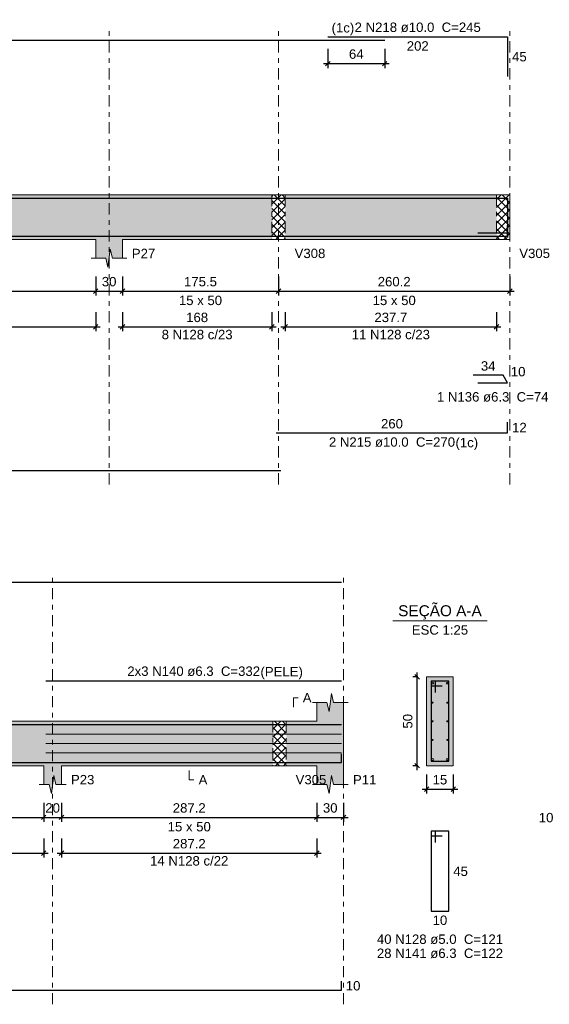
# Model space of a CAD drawing. Header units: millimetres. Extents: x 0 to 119, y 0 to 84.
# Tile 4 of 30: x 20 to 32, y 18 to 40. Entities that reach past the tile are written whole.
import ezdxf

# ---------------------------------------------------------------- set-up
doc = ezdxf.new("R2010")
doc.units = ezdxf.units.MM
doc.header["$MEASUREMENT"] = 0
doc.linetypes.add('DASHDOT', pattern=[2.54, 1.27, -0.635, 0, -0.635])
doc.linetypes.add('NULL', pattern=[0])
doc.layers.get('0').update_dxf_attribs({"lineweight": 18})
for name, color, linetype, lineweight in [('Descrição da armadura', 7, 'Continuous', 0), ('DT-Arm complementar', 5, 'Continuous', 5), ('DT-Barras na forma', 2, 'Continuous', 30), ('DT-Barras no corte', 5, 'Continuous', 5), ('DT-Barras rebatidas', 2, 'Continuous', 30), ('DT-Cotas', 9, 'Continuous', 5), ('DT-Forma', 5, 'Continuous', 5), ('DT-Hachura forma vigas', 254, 'Continuous', 5), ('DT-Hachura intersecção vigas', 9, 'Continuous', 5), ('DT-Hachura seção vigas', 254, 'Continuous', 5), ('DT-Pontilhado', 9, 'DASHDOT', 5), ('DT-Textos', 7, 'Continuous', 5), ('Textos armaduras', 7, 'Continuous', 0)]:
    doc.layers.add(name, color=color, linetype=linetype, lineweight=lineweight)
doc.styles.add('Arial', font='txt')
doc.dimstyles.new('UM_25.000000', dxfattribs={"dimtxt": 0.18, "dimasz": 0.1, "dimexe": 0.1, "dimexo": 0.2, "dimgap": 0, "dimtad": 1, "dimtih": 1, "dimtoh": 1, "dimdec": 1, "dimlfac": 25, "dimzin": 0, "dimdsep": 46, "dimtxsty": 'Standard', "dimcen": 0.09, "dimdle": 0.1, "dimadec": 1, "dimazin": 2, "dimtfac": 1, "dimtdec": 4, "dimtofl": 0, "dimtmove": 0, "dimatfit": 3, "dimfxl": 1, "dimtolj": 1, "dimarcsym": 0})
doc.dimstyles.new('UM_50.000000', dxfattribs={"dimtxt": 0.18, "dimasz": 0.1, "dimexe": 0.1, "dimexo": 0.2, "dimgap": 0, "dimtad": 1, "dimtih": 1, "dimtoh": 1, "dimdec": 1, "dimlfac": 50, "dimzin": 0, "dimdsep": 46, "dimtxsty": 'Standard', "dimcen": 0.09, "dimdle": 0.1, "dimadec": 1, "dimazin": 2, "dimtfac": 1, "dimtdec": 4, "dimtofl": 0, "dimtmove": 0, "dimatfit": 3, "dimfxl": 1, "dimtolj": 1, "dimarcsym": 0})

# ---------------------------------------------------------------- blocks, each defined once
blk = doc.blocks.new('_Oblique')
at = {"color": 0, "linetype": 'ByBlock', "lineweight": -2}
blk.add_line((-0.5, -0.5), (0.5, 0.5), dxfattribs=at)
blk = doc.blocks.new('*D190')
at = {"layer": 'Defpoints', "color": 0}
for p in [(14.504, 34.506), (21.719, 34.506), (21.719, 33.976)]:
    blk.add_point(p, dxfattribs=at)
at = {"layer": 'DT-Cotas', "color": 0, "lineweight": -2}
for p, q in [((14.504, 34.306), (14.504, 33.876)), ((21.719, 34.306), (21.719, 33.876)), ((14.404, 33.976), (21.819, 33.976))]:
    blk.add_line(p, q, dxfattribs=at)
at = {"layer": 'DT-Cotas', "color": 0, "lineweight": -2, "xscale": 0.1, "yscale": 0.1, "zscale": 0.1, "rotation": 180}
blk.add_blockref('_Oblique', (14.504, 33.976), dxfattribs=at)
at = {"layer": 'DT-Cotas', "color": 0, "lineweight": -2, "xscale": 0.1, "yscale": 0.1, "zscale": 0.1}
blk.add_blockref('_Oblique', (21.719, 33.976), dxfattribs=at)
at = {"layer": 'DT-Cotas', "color": 7, "insert": (18.111, 34.188), "char_height": 0.2118, "attachment_point": 5, "rotation": 0.0057, "style": 'Arial'}
blk.add_mtext('\\A1;360.8', dxfattribs=at)
blk = doc.blocks.new('*D191')
at = {"layer": 'Defpoints', "color": 0}
for p in [(21.719, 34.506), (22.319, 34.506), (22.319, 33.976)]:
    blk.add_point(p, dxfattribs=at)
at = {"layer": 'DT-Cotas', "color": 0, "lineweight": -2}
for p, q in [((21.719, 34.306), (21.719, 33.876)), ((22.319, 34.306), (22.319, 33.876)), ((21.619, 33.976), (22.419, 33.976))]:
    blk.add_line(p, q, dxfattribs=at)
at = {"layer": 'DT-Cotas', "color": 0, "lineweight": -2, "xscale": 0.1, "yscale": 0.1, "zscale": 0.1, "rotation": 180}
blk.add_blockref('_Oblique', (21.719, 33.976), dxfattribs=at)
at = {"layer": 'DT-Cotas', "color": 0, "lineweight": -2, "xscale": 0.1, "yscale": 0.1, "zscale": 0.1}
blk.add_blockref('_Oblique', (22.319, 33.976), dxfattribs=at)
at = {"layer": 'DT-Cotas', "color": 7, "insert": (22.019, 34.188), "char_height": 0.2118, "attachment_point": 5, "rotation": 0.0057, "style": 'Arial'}
blk.add_mtext('\\A1;30', dxfattribs=at)
blk = doc.blocks.new('*D192')
at = {"layer": 'Defpoints', "color": 0}
for p in [(22.319, 34.506), (25.829, 34.506), (25.829, 33.976)]:
    blk.add_point(p, dxfattribs=at)
at = {"layer": 'DT-Cotas', "color": 0, "lineweight": -2}
for p, q in [((22.319, 34.306), (22.319, 33.876)), ((25.829, 34.306), (25.829, 33.876)), ((22.219, 33.976), (25.929, 33.976))]:
    blk.add_line(p, q, dxfattribs=at)
at = {"layer": 'DT-Cotas', "color": 0, "lineweight": -2, "xscale": 0.1, "yscale": 0.1, "zscale": 0.1, "rotation": 180}
blk.add_blockref('_Oblique', (22.319, 33.976), dxfattribs=at)
at = {"layer": 'DT-Cotas', "color": 0, "lineweight": -2, "xscale": 0.1, "yscale": 0.1, "zscale": 0.1}
blk.add_blockref('_Oblique', (25.829, 33.976), dxfattribs=at)
at = {"layer": 'DT-Cotas', "color": 7, "insert": (24.074, 34.188), "char_height": 0.2118, "attachment_point": 5, "rotation": 0.0057, "style": 'Arial'}
blk.add_mtext('\\A1;175.5', dxfattribs=at)
blk = doc.blocks.new('*D193')
at = {"layer": 'Defpoints', "color": 0}
for p in [(25.829, 34.506), (31.033, 34.506), (31.033, 33.976)]:
    blk.add_point(p, dxfattribs=at)
at = {"layer": 'DT-Cotas', "color": 0, "lineweight": -2}
for p, q in [((25.829, 34.306), (25.829, 33.876)), ((31.033, 34.306), (31.033, 33.876)), ((25.729, 33.976), (31.133, 33.976))]:
    blk.add_line(p, q, dxfattribs=at)
at = {"layer": 'DT-Cotas', "color": 0, "lineweight": -2, "xscale": 0.1, "yscale": 0.1, "zscale": 0.1, "rotation": 180}
blk.add_blockref('_Oblique', (25.829, 33.976), dxfattribs=at)
at = {"layer": 'DT-Cotas', "color": 0, "lineweight": -2, "xscale": 0.1, "yscale": 0.1, "zscale": 0.1}
blk.add_blockref('_Oblique', (31.033, 33.976), dxfattribs=at)
at = {"layer": 'DT-Cotas', "color": 7, "insert": (28.431, 34.188), "char_height": 0.2118, "attachment_point": 5, "rotation": 0.0057, "style": 'Arial'}
blk.add_mtext('\\A1;260.2', dxfattribs=at)
blk = doc.blocks.new('*D196')
at = {"layer": 'Defpoints', "color": 0}
for p in [(26.938, 39.629), (28.218, 39.629), (28.218, 39.1)]:
    blk.add_point(p, dxfattribs=at)
at = {"layer": 'DT-Cotas', "color": 0, "lineweight": -2}
for p, q in [((26.938, 39.429), (26.938, 39)), ((28.218, 39.429), (28.218, 39)), ((26.838, 39.1), (28.318, 39.1))]:
    blk.add_line(p, q, dxfattribs=at)
at = {"layer": 'DT-Cotas', "color": 0, "lineweight": -2, "xscale": 0.1, "yscale": 0.1, "zscale": 0.1, "rotation": 180}
blk.add_blockref('_Oblique', (26.938, 39.1), dxfattribs=at)
at = {"layer": 'DT-Cotas', "color": 0, "lineweight": -2, "xscale": 0.1, "yscale": 0.1, "zscale": 0.1}
blk.add_blockref('_Oblique', (28.218, 39.1), dxfattribs=at)
at = {"layer": 'DT-Cotas', "color": 7, "insert": (27.578, 39.312), "char_height": 0.2118, "attachment_point": 5, "rotation": 0.0057, "style": 'Arial'}
blk.add_mtext('\\A1;64', dxfattribs=at)
blk = doc.blocks.new('*D200')
at = {"layer": 'Defpoints', "color": 0}
for p in [(14.504, 33.701), (21.719, 33.701), (21.719, 33.171)]:
    blk.add_point(p, dxfattribs=at)
at = {"layer": 'DT-Cotas', "color": 0, "lineweight": -2}
for p, q in [((14.504, 33.501), (14.504, 33.071)), ((21.719, 33.501), (21.719, 33.071)), ((14.404, 33.171), (21.819, 33.171))]:
    blk.add_line(p, q, dxfattribs=at)
at = {"layer": 'DT-Cotas', "color": 0, "lineweight": -2, "xscale": 0.1, "yscale": 0.1, "zscale": 0.1, "rotation": 180}
blk.add_blockref('_Oblique', (14.504, 33.171), dxfattribs=at)
at = {"layer": 'DT-Cotas', "color": 0, "lineweight": -2, "xscale": 0.1, "yscale": 0.1, "zscale": 0.1}
blk.add_blockref('_Oblique', (21.719, 33.171), dxfattribs=at)
at = {"layer": 'DT-Cotas', "color": 7, "insert": (18.111, 33.383), "char_height": 0.2118, "attachment_point": 5, "rotation": 0.0057, "style": 'Arial'}
blk.add_mtext('\\A1;360.8', dxfattribs=at)
blk = doc.blocks.new('*D201')
at = {"layer": 'Defpoints', "color": 0}
for p in [(22.319, 33.701), (25.679, 33.701), (25.679, 33.171)]:
    blk.add_point(p, dxfattribs=at)
at = {"layer": 'DT-Cotas', "color": 0, "lineweight": -2}
for p, q in [((22.319, 33.501), (22.319, 33.071)), ((25.679, 33.501), (25.679, 33.071)), ((22.219, 33.171), (25.779, 33.171))]:
    blk.add_line(p, q, dxfattribs=at)
at = {"layer": 'DT-Cotas', "color": 0, "lineweight": -2, "xscale": 0.1, "yscale": 0.1, "zscale": 0.1, "rotation": 180}
blk.add_blockref('_Oblique', (22.319, 33.171), dxfattribs=at)
at = {"layer": 'DT-Cotas', "color": 0, "lineweight": -2, "xscale": 0.1, "yscale": 0.1, "zscale": 0.1}
blk.add_blockref('_Oblique', (25.679, 33.171), dxfattribs=at)
at = {"layer": 'DT-Cotas', "color": 7, "insert": (23.999, 33.383), "char_height": 0.2118, "attachment_point": 5, "rotation": 0.0057, "style": 'Arial'}
blk.add_mtext('\\A1;168', dxfattribs=at)
blk = doc.blocks.new('*D202')
at = {"layer": 'Defpoints', "color": 0}
for p in [(25.979, 33.701), (30.733, 33.701), (30.733, 33.171)]:
    blk.add_point(p, dxfattribs=at)
at = {"layer": 'DT-Cotas', "color": 0, "lineweight": -2}
for p, q in [((25.979, 33.501), (25.979, 33.071)), ((30.733, 33.501), (30.733, 33.071)), ((25.879, 33.171), (30.833, 33.171))]:
    blk.add_line(p, q, dxfattribs=at)
at = {"layer": 'DT-Cotas', "color": 0, "lineweight": -2, "xscale": 0.1, "yscale": 0.1, "zscale": 0.1, "rotation": 180}
blk.add_blockref('_Oblique', (25.979, 33.171), dxfattribs=at)
at = {"layer": 'DT-Cotas', "color": 0, "lineweight": -2, "xscale": 0.1, "yscale": 0.1, "zscale": 0.1}
blk.add_blockref('_Oblique', (30.733, 33.171), dxfattribs=at)
at = {"layer": 'DT-Cotas', "color": 7, "insert": (28.356, 33.383), "char_height": 0.2118, "attachment_point": 5, "rotation": 0.0057, "style": 'Arial'}
blk.add_mtext('\\A1;237.7', dxfattribs=at)
blk = doc.blocks.new('*D233')
at = {"layer": 'Defpoints', "color": 0}
for p in [(17.289, 22.654), (20.549, 22.654), (20.549, 22.125)]:
    blk.add_point(p, dxfattribs=at)
at = {"layer": 'DT-Cotas', "color": 0, "lineweight": -2}
for p, q in [((17.289, 22.454), (17.289, 22.025)), ((20.549, 22.454), (20.549, 22.025)), ((17.189, 22.125), (20.649, 22.125))]:
    blk.add_line(p, q, dxfattribs=at)
at = {"layer": 'DT-Cotas', "color": 0, "lineweight": -2, "xscale": 0.1, "yscale": 0.1, "zscale": 0.1, "rotation": 180}
blk.add_blockref('_Oblique', (17.289, 22.125), dxfattribs=at)
at = {"layer": 'DT-Cotas', "color": 0, "lineweight": -2, "xscale": 0.1, "yscale": 0.1, "zscale": 0.1}
blk.add_blockref('_Oblique', (20.549, 22.125), dxfattribs=at)
at = {"layer": 'DT-Cotas', "color": 7, "insert": (18.919, 22.337), "char_height": 0.2118, "attachment_point": 5, "rotation": 0.0057, "style": 'Arial'}
blk.add_mtext('\\A1;163', dxfattribs=at)
blk = doc.blocks.new('*D234')
at = {"layer": 'Defpoints', "color": 0}
for p in [(20.549, 22.654), (20.949, 22.654), (20.949, 22.125)]:
    blk.add_point(p, dxfattribs=at)
at = {"layer": 'DT-Cotas', "color": 0, "lineweight": -2}
for p, q in [((20.549, 22.454), (20.549, 22.025)), ((20.949, 22.454), (20.949, 22.025)), ((20.449, 22.125), (21.049, 22.125))]:
    blk.add_line(p, q, dxfattribs=at)
at = {"layer": 'DT-Cotas', "color": 0, "lineweight": -2, "xscale": 0.1, "yscale": 0.1, "zscale": 0.1, "rotation": 180}
blk.add_blockref('_Oblique', (20.549, 22.125), dxfattribs=at)
at = {"layer": 'DT-Cotas', "color": 0, "lineweight": -2, "xscale": 0.1, "yscale": 0.1, "zscale": 0.1}
blk.add_blockref('_Oblique', (20.949, 22.125), dxfattribs=at)
at = {"layer": 'DT-Cotas', "color": 7, "insert": (20.749, 22.337), "char_height": 0.2118, "attachment_point": 5, "rotation": 0.0057, "style": 'Arial'}
blk.add_mtext('\\A1;20', dxfattribs=at)
blk = doc.blocks.new('*D235')
at = {"layer": 'Defpoints', "color": 0}
for p in [(20.949, 22.654), (26.692, 22.654), (26.692, 22.125)]:
    blk.add_point(p, dxfattribs=at)
at = {"layer": 'DT-Cotas', "color": 0, "lineweight": -2}
for p, q in [((20.949, 22.454), (20.949, 22.025)), ((26.692, 22.454), (26.692, 22.025)), ((20.849, 22.125), (26.792, 22.125))]:
    blk.add_line(p, q, dxfattribs=at)
at = {"layer": 'DT-Cotas', "color": 0, "lineweight": -2, "xscale": 0.1, "yscale": 0.1, "zscale": 0.1, "rotation": 180}
blk.add_blockref('_Oblique', (20.949, 22.125), dxfattribs=at)
at = {"layer": 'DT-Cotas', "color": 0, "lineweight": -2, "xscale": 0.1, "yscale": 0.1, "zscale": 0.1}
blk.add_blockref('_Oblique', (26.692, 22.125), dxfattribs=at)
at = {"layer": 'DT-Cotas', "color": 7, "insert": (23.821, 22.337), "char_height": 0.2118, "attachment_point": 5, "style": 'Arial'}
blk.add_mtext('\\A1;287.2', dxfattribs=at)
blk = doc.blocks.new('*D236')
at = {"layer": 'Defpoints', "color": 0}
for p in [(26.692, 22.654), (27.292, 22.654), (27.292, 22.125)]:
    blk.add_point(p, dxfattribs=at)
at = {"layer": 'DT-Cotas', "color": 0, "lineweight": -2}
for p, q in [((26.692, 22.454), (26.692, 22.025)), ((27.292, 22.454), (27.292, 22.025)), ((26.592, 22.125), (27.392, 22.125))]:
    blk.add_line(p, q, dxfattribs=at)
at = {"layer": 'DT-Cotas', "color": 0, "lineweight": -2, "xscale": 0.1, "yscale": 0.1, "zscale": 0.1, "rotation": 180}
blk.add_blockref('_Oblique', (26.692, 22.125), dxfattribs=at)
at = {"layer": 'DT-Cotas', "color": 0, "lineweight": -2, "xscale": 0.1, "yscale": 0.1, "zscale": 0.1}
blk.add_blockref('_Oblique', (27.292, 22.125), dxfattribs=at)
at = {"layer": 'DT-Cotas', "color": 7, "insert": (26.992, 22.337), "char_height": 0.2118, "attachment_point": 5, "rotation": 0.0057, "style": 'Arial'}
blk.add_mtext('\\A1;30', dxfattribs=at)
blk = doc.blocks.new('*D239')
at = {"layer": 'Defpoints', "color": 0}
for p in [(28.948, 25.29), (29.16, 25.29), (29.16, 23.29)]:
    blk.add_point(p, dxfattribs=at)
at = {"layer": 'DT-Cotas', "color": 0, "lineweight": -2}
for p, q in [((28.96, 25.29), (28.848, 25.29)), ((28.948, 23.19), (28.948, 25.39)), ((28.96, 23.29), (28.848, 23.29))]:
    blk.add_line(p, q, dxfattribs=at)
at = {"layer": 'DT-Cotas', "color": 0, "lineweight": -2, "xscale": 0.1, "yscale": 0.1, "zscale": 0.1}
for p, rotation in [((28.948, 25.29), 90), ((28.948, 23.29), 270)]:
    blk.add_blockref('_Oblique', p, dxfattribs=dict(at, rotation=rotation))
at = {"layer": 'DT-Cotas', "color": 7, "insert": (28.736, 24.29), "char_height": 0.2118, "attachment_point": 5, "rotation": 90, "style": 'Arial'}
blk.add_mtext('\\A1;50', dxfattribs=at)
blk = doc.blocks.new('*D240')
at = {"layer": 'Defpoints', "color": 0}
for p in [(29.16, 23.29), (29.76, 23.29), (29.76, 22.76)]:
    blk.add_point(p, dxfattribs=at)
at = {"layer": 'DT-Cotas', "color": 0, "lineweight": -2}
for p, q in [((29.16, 23.09), (29.16, 22.66)), ((29.76, 23.09), (29.76, 22.66)), ((29.06, 22.76), (29.86, 22.76))]:
    blk.add_line(p, q, dxfattribs=at)
at = {"layer": 'DT-Cotas', "color": 0, "lineweight": -2, "xscale": 0.1, "yscale": 0.1, "zscale": 0.1, "rotation": 180}
blk.add_blockref('_Oblique', (29.16, 22.76), dxfattribs=at)
at = {"layer": 'DT-Cotas', "color": 0, "lineweight": -2, "xscale": 0.1, "yscale": 0.1, "zscale": 0.1}
blk.add_blockref('_Oblique', (29.76, 22.76), dxfattribs=at)
at = {"layer": 'DT-Cotas', "color": 7, "insert": (29.46, 22.972), "char_height": 0.2118, "attachment_point": 5, "rotation": 0.0057, "style": 'Arial'}
blk.add_mtext('\\A1;15', dxfattribs=at)
blk = doc.blocks.new('*D242')
at = {"layer": 'Defpoints', "color": 0}
for p in [(17.289, 21.849), (20.549, 21.849), (20.549, 21.32)]:
    blk.add_point(p, dxfattribs=at)
at = {"layer": 'DT-Cotas', "color": 0, "lineweight": -2}
for p, q in [((17.289, 21.649), (17.289, 21.22)), ((20.549, 21.649), (20.549, 21.22)), ((17.189, 21.32), (20.649, 21.32))]:
    blk.add_line(p, q, dxfattribs=at)
at = {"layer": 'DT-Cotas', "color": 0, "lineweight": -2, "xscale": 0.1, "yscale": 0.1, "zscale": 0.1, "rotation": 180}
blk.add_blockref('_Oblique', (17.289, 21.32), dxfattribs=at)
at = {"layer": 'DT-Cotas', "color": 0, "lineweight": -2, "xscale": 0.1, "yscale": 0.1, "zscale": 0.1}
blk.add_blockref('_Oblique', (20.549, 21.32), dxfattribs=at)
at = {"layer": 'DT-Cotas', "color": 7, "insert": (18.919, 21.532), "char_height": 0.2118, "attachment_point": 5, "rotation": 0.0057, "style": 'Arial'}
blk.add_mtext('\\A1;163', dxfattribs=at)
blk = doc.blocks.new('*D243')
at = {"layer": 'Defpoints', "color": 0}
for p in [(20.949, 21.849), (26.692, 21.849), (26.692, 21.32)]:
    blk.add_point(p, dxfattribs=at)
at = {"layer": 'DT-Cotas', "color": 0, "lineweight": -2}
for p, q in [((20.949, 21.649), (20.949, 21.22)), ((26.692, 21.649), (26.692, 21.22)), ((20.849, 21.32), (26.792, 21.32))]:
    blk.add_line(p, q, dxfattribs=at)
at = {"layer": 'DT-Cotas', "color": 0, "lineweight": -2, "xscale": 0.1, "yscale": 0.1, "zscale": 0.1, "rotation": 180}
blk.add_blockref('_Oblique', (20.949, 21.32), dxfattribs=at)
at = {"layer": 'DT-Cotas', "color": 0, "lineweight": -2, "xscale": 0.1, "yscale": 0.1, "zscale": 0.1}
blk.add_blockref('_Oblique', (26.692, 21.32), dxfattribs=at)
at = {"layer": 'DT-Cotas', "color": 7, "insert": (23.821, 21.532), "char_height": 0.2118, "attachment_point": 5, "style": 'Arial'}
blk.add_mtext('\\A1;287.2', dxfattribs=at)

msp = doc.modelspace()

# ---------------------------------------------------------------- hatches: boundary and pattern name
at = {"layer": 'DT-Hachura forma vigas', "linetype": 'Continuous'}
for points in [[(22.319, 35.1412), (25.6792, 35.1412), (25.6792, 36.1412), (22.319, 36.1412), (21.719, 36.1412), (18.612, 36.1412), (18.612, 35.1412), (21.719, 35.1412), (21.719, 34.7176), (21.944, 34.7176), (21.994, 34.5176), (22.044, 34.9176), (22.094, 34.7176), (22.319, 34.7176), (22.319, 35.1412)], [(25.9792, 35.1412), (30.7328, 35.1412), (30.7328, 36.1412), (25.9792, 36.1412), (25.9792, 35.1412)], [(27.2924, 22.866), (27.2924, 23.2896), (27.2924, 24.2896), (27.2924, 24.7132), (27.0674, 24.7132), (27.0174, 24.9132), (26.9674, 24.5132), (26.9174, 24.7132), (26.6924, 24.7132), (26.6924, 24.2896), (26.003, 24.2896), (26.003, 23.2896), (26.6924, 23.2896), (26.6924, 22.866), (26.9174, 22.866), (26.9674, 22.666), (27.0174, 23.066), (27.0674, 22.866), (27.2924, 22.866)], [(14.2722, 23.6896), (14.0322, 23.6896), (14.0322, 24.2896), (13.6322, 24.2896), (13.2322, 24.2896), (9.3738, 24.2896), (8.9738, 24.2896), (5.1152, 24.2896), (4.7152, 24.2896), (4.7152, 23.2896), (4.7152, 22.866), (4.8402, 22.866), (4.8902, 22.666), (4.9402, 23.066), (4.9902, 22.866), (5.1152, 22.866), (5.1152, 23.2896), (8.9738, 23.2896), (8.9738, 22.866), (9.0988, 22.866), (9.1488, 22.666), (9.1988, 23.066), (9.2488, 22.866), (9.3738, 22.866), (9.3738, 23.2896), (13.2322, 23.2896), (13.2322, 22.866), (13.3572, 22.866), (13.4072, 22.666), (13.4572, 23.066), (13.5072, 22.866), (13.6322, 22.866), (13.6322, 23.2896), (14.0322, 23.2896), (14.2722, 23.2896), (16.8892, 23.2896), (16.8892, 22.866), (17.0142, 22.866), (17.0642, 22.666), (17.1142, 23.066), (17.1642, 22.866), (17.2892, 22.866), (17.2892, 23.2896), (20.5494, 23.2896), (20.5494, 22.866), (20.6744, 22.866), (20.7244, 22.666), (20.7744, 23.066), (20.8244, 22.866), (20.9494, 22.866), (20.9494, 23.2896), (25.703, 23.2896), (25.703, 24.2896), (20.9494, 24.2896), (20.5494, 24.2896), (17.2892, 24.2896), (16.8892, 24.2896), (14.2722, 24.2896), (14.2722, 23.6896)]]:
    msp.add_hatch(color=254, dxfattribs=at).paths.add_polyline_path(points)
at = {"layer": 'DT-Hachura intersecção vigas', "linetype": 'Continuous'}
h = msp.add_hatch(dxfattribs=at)
h.set_pattern_fill('ANSI37', color=9, style=0)
h.paths.add_polyline_path([(25.6792, 35.1412), (25.9792, 35.1412), (25.9792, 36.1412), (25.6792, 36.1412), (25.6792, 35.1412)])
h = msp.add_hatch(dxfattribs=at)
h.set_pattern_fill('ANSI37', color=9, style=0)
h.paths.add_polyline_path([(30.7328, 35.1412), (31.0328, 35.1412), (31.0328, 36.1412), (30.7328, 36.1412), (30.7328, 35.1412)])
h = msp.add_hatch(dxfattribs=at)
h.set_pattern_fill('ANSI37', color=9, style=0)
h.paths.add_polyline_path([(25.703, 23.2896), (26.003, 23.2896), (26.003, 24.2896), (25.703, 24.2896), (25.703, 23.2896)])
at = {"layer": 'DT-Hachura seção vigas', "linetype": 'Continuous'}
msp.add_hatch(color=254, dxfattribs=at).paths.add_polyline_path([(29.16, 23.2896), (29.16, 23.2896), (29.76, 23.2896), (29.76, 25.2896), (29.16, 25.2896), (29.16, 23.2896)])

# ---------------------------------------------------------------- linework, layer by layer
at = {"layer": 'DT-Arm complementar'}
for p, q in [((20.5994, 24.0026), (27.2424, 24.0026)), ((20.5994, 23.7916), (27.2424, 23.7916)), ((20.5994, 23.5806), (27.2424, 23.5806))]:
    msp.add_line(p, q, dxfattribs=at)
at = {"layer": 'DT-Barras na forma'}
for p, q in [((30.9828, 35.2838), (30.3125, 35.2838)), ((29.36, 25.1896), (29.26, 25.1896)), ((29.26, 25.1896), (29.26, 23.3896)), ((29.66, 25.1896), (29.26, 25.1896)), ((29.26, 25.1896), (29.26, 25.0896)), ((29.26, 25.0896), (29.51, 25.0896)), ((29.36, 24.9396), (29.36, 25.1896)), ((29.66, 23.3896), (29.66, 25.1896)), ((29.26, 23.3896), (29.66, 23.3896))]:
    msp.add_line(p, q, dxfattribs=at)
for points in [[(4.7652, 35.5244), (4.7652, 36.0712), (28.2184, 36.0712)], [(26.9384, 36.0712), (30.9828, 36.0712), (30.9828, 35.1812)], [(4.7652, 35.4112), (4.7652, 35.2112), (25.8792, 35.2112)], [(25.7792, 35.2112), (30.9828, 35.2112), (30.9828, 35.4512)], [(4.7652, 23.7418), (4.7652, 24.2196), (27.2424, 24.2196)], [(4.7652, 23.5596), (4.7652, 23.3596), (27.2424, 23.3596), (27.2424, 23.5596)]]:
    msp.add_lwpolyline(points, dxfattribs=at)
at = {"layer": 'DT-Barras no corte'}
for centre, radius in [((29.3, 25.1496), 0.02), ((29.62, 25.1496), 0.02), ((29.2926, 24.7096), 0.0126), ((29.6274, 24.7096), 0.0126), ((29.2926, 24.2896), 0.0126), ((29.6274, 24.2896), 0.0126), ((29.2926, 23.8696), 0.0126), ((29.6274, 23.8696), 0.0126), ((29.3, 23.4296), 0.02), ((29.62, 23.4296), 0.02)]:
    msp.add_circle(centre, radius, dxfattribs=at)
at = {"layer": 'DT-Barras rebatidas'}
for points in [[(26.9384, 39.7), (30.9828, 39.7), (30.9828, 38.81)], [(4.7652, 39.0826), (4.7652, 39.6294), (28.2184, 39.6294)], [(30.3125, 31.9072), (30.9828, 31.9072), (30.8802, 32.0849), (30.2099, 32.0849)], [(25.7792, 30.7841), (30.9828, 30.7841), (30.9828, 31.0241)], [(4.7652, 30.1369), (4.7652, 29.9369), (25.8792, 29.9369)], [(4.7652, 26.947), (4.7652, 27.4248), (27.2424, 27.4248)], [(20.5994, 25.2003), (27.2424, 25.2003)], [(29.36, 21.5629), (29.36, 21.8129), (29.26, 21.8129), (29.26, 20.0129), (29.66, 20.0129), (29.66, 21.8129), (29.26, 21.8129), (29.26, 21.7129), (29.51, 21.7129)], [(4.7652, 18.434), (4.7652, 18.234), (27.2424, 18.234), (27.2424, 18.434)]]:
    msp.add_lwpolyline(points, dxfattribs=at)
at = {"layer": 'DT-Forma'}
for p, q in [((18.612, 36.1412), (21.719, 36.1412)), ((21.719, 36.1412), (22.319, 36.1412)), ((22.319, 36.1412), (25.6792, 36.1412)), ((25.6792, 36.1412), (25.9792, 36.1412)), ((25.9792, 36.1412), (30.7328, 36.1412)), ((30.7328, 36.1412), (31.0328, 36.1412)), ((18.612, 35.1412), (21.719, 35.1412)), ((21.719, 35.1412), (21.719, 34.7176)), ((22.319, 34.7176), (22.319, 35.1412)), ((22.319, 35.1412), (25.6792, 35.1412)), ((25.6792, 35.1412), (25.9792, 35.1412)), ((25.9792, 35.1412), (30.7328, 35.1412)), ((30.7328, 35.1412), (31.0328, 35.1412)), ((21.994, 34.5176), (22.044, 34.9176)), ((22.044, 34.9176), (22.094, 34.7176)), ((21.619, 34.7176), (21.944, 34.7176)), ((21.944, 34.7176), (21.994, 34.5176)), ((22.094, 34.7176), (22.419, 34.7176)), ((29.76, 25.2896), (29.16, 25.2896)), ((29.16, 25.2896), (29.16, 23.2896)), ((29.76, 23.2896), (29.76, 25.2896)), ((26.9674, 24.5132), (27.0174, 24.9132)), ((27.0174, 24.9132), (27.0674, 24.7132)), ((26.5924, 24.7132), (26.9174, 24.7132)), ((26.6924, 24.2896), (26.6924, 24.7132)), ((26.9174, 24.7132), (26.9674, 24.5132)), ((27.0674, 24.7132), (27.3924, 24.7132)), ((27.2924, 24.7132), (27.2924, 24.2896)), ((17.2892, 24.2896), (20.5494, 24.2896)), ((20.5494, 24.2896), (20.9494, 24.2896)), ((20.9494, 24.2896), (25.703, 24.2896)), ((25.703, 24.2896), (26.003, 24.2896)), ((26.003, 24.2896), (26.6924, 24.2896)), ((17.2892, 23.2896), (20.5494, 23.2896)), ((20.5494, 23.2896), (20.5494, 22.866)), ((20.9494, 22.866), (20.9494, 23.2896)), ((20.9494, 23.2896), (25.703, 23.2896)), ((25.703, 23.2896), (26.003, 23.2896)), ((26.003, 23.2896), (26.6924, 23.2896)), ((26.6924, 23.2896), (26.6924, 22.866)), ((27.2924, 22.866), (27.2924, 23.2896)), ((29.16, 23.2896), (29.76, 23.2896)), ((20.7244, 22.666), (20.7744, 23.066)), ((20.7744, 23.066), (20.8244, 22.866)), ((26.9674, 22.666), (27.0174, 23.066)), ((27.0174, 23.066), (27.0674, 22.866)), ((20.4494, 22.866), (20.6744, 22.866)), ((20.6744, 22.866), (20.7244, 22.666)), ((20.8244, 22.866), (21.0494, 22.866)), ((26.5924, 22.866), (26.9174, 22.866)), ((26.9174, 22.866), (26.9674, 22.666)), ((27.0674, 22.866), (27.3924, 22.866))]:
    msp.add_line(p, q, dxfattribs=at)
at = {"layer": 'DT-Forma', "linetype": 'Continuous'}
for p, q in [((31.0328, 36.1412), (31.0328, 35.1412)), ((27.2924, 24.2896), (27.2924, 23.2896))]:
    msp.add_line(p, q, dxfattribs=at)
at = {"layer": 'DT-Pontilhado', "ltscale": 0.2}
for p, q in [((22.019, 29.6192), (22.019, 39.9118)), ((25.8292, 29.6192), (25.8292, 39.9118)), ((31.0328, 29.6192), (31.0328, 39.9118)), ((25.6792, 36.1412), (25.6792, 35.1412)), ((25.9792, 36.1412), (25.9792, 35.1412)), ((30.7328, 36.1412), (30.7328, 35.1412)), ((20.7494, 17.9163), (20.7494, 27.6366)), ((27.2924, 17.9163), (27.2924, 27.6366)), ((25.703, 24.2896), (25.703, 23.2896)), ((26.003, 24.2896), (26.003, 23.2896))]:
    msp.add_line(p, q, dxfattribs=at)
at = {"layer": 'DT-Textos'}
msp.add_line((28.401, 26.5545), (30.519, 26.5545), dxfattribs=at)
for points in [[(26.1629, 24.6073), (26.1629, 24.8191), (26.2688, 24.8191)], [(23.8209, 23.1837), (23.8209, 22.9719), (23.9268, 22.9719)]]:
    msp.add_lwpolyline(points, dxfattribs=at)

# ---------------------------------------------------------------- texts
at = {"layer": 'Descrição da armadura', "linetype": 'NULL', "char_height": 0.2118, "attachment_point": 8, "line_spacing_factor": 0.9, "style": 'Arial'}
for s, insert, width in [('2 N218 ø10.0  C=245', (28.9603, 39.8063), 5.562109), ('8 N128 c/23', (23.9991, 32.8897), 3.127695), ('11 N128 c/23', (28.356, 32.8897), 3.450264), ('1 N136 ø6.3  C=74', (30.6473, 31.4833), 4.916973), ('2 N215 ø10.0  C=270', (28.3813, 30.4663), 5.562109), ('2x3 N140 ø6.3  C=332', (23.9213, 25.3061), 5.852109), ('14 N128 c/22', (23.8209, 21.0382), 3.450264), ('40 N128 ø5.0  C=121', (29.4603, 19.2711), 5.562109), ('28 N141 ø6.3  C=122', (29.4603, 18.9541), 5.562109)]:
    msp.add_mtext(s, dxfattribs=dict(at, insert=insert, width=width))
at = {"layer": 'DT-Textos', "linetype": 'NULL', "line_spacing_factor": 0.798, "style": 'Arial'}
for s, insert, char_height, width, attachment_point in [('(1c)', (27.5323, 39.7364), 0.2118, 0.998857, 9), ('P27', (22.5303, 34.7173), 0.2118, 1.031992, 7), ('V308', (26.1913, 34.7173), 0.2118, 1.354561, 7), ('V305', (31.2443, 34.7173), 0.2118, 1.354561, 7), ('15 x 50', (24.0743, 33.6583), 0.2118, 1.902559, 8), ('15 x 50', (28.4313, 33.6583), 0.2118, 1.902559, 8), ('(1c)', (29.8093, 30.3964), 0.2118, 0.998857, 7), ('SEÇÃO A-A', (29.4603, 26.5792), 0.2471, 3.812061, 8), ('ESC 1:25', (29.4603, 26.2371), 0.2118, 2.482559, 8), ('(PELE)', (25.4233, 25.2362), 0.2118, 1.869424, 7), ('A', (26.3743, 24.7131), 0.2118, 0.386855, 7), ('P23', (21.1613, 22.8661), 0.2118, 1.031992, 7), ('A', (24.0323, 22.8661), 0.2118, 0.386855, 7), ('V305', (26.2143, 22.8661), 0.2118, 1.354561, 7), ('P11', (27.5043, 22.8661), 0.2118, 1.031992, 7), ('15 x 50', (23.8213, 21.8071), 0.2118, 1.902559, 8)]:
    msp.add_mtext(s, dxfattribs=dict(at, insert=insert, char_height=char_height, width=width, attachment_point=attachment_point))
at = {"layer": 'Textos armaduras', "linetype": 'NULL', "char_height": 0.2118, "line_spacing_factor": 0.9, "style": 'Arial'}
for s, insert, width, attachment_point in [('202', (28.9606, 39.6027), 1.367705, 2), ('45', (31.0828, 39.3609), 1.045137, 1), ('34', (30.545, 32.1822), 1.045137, 8), ('10', (31.0542, 32.0541), 1.045137, 7), ('260', (28.381, 30.8814), 1.367705, 8), ('12', (31.0828, 31.01), 1.045137, 1), ('10', (32.012, 22.0117), 1.045137, 9), ('45', (29.76, 21.0188), 1.045137, 1), ('10', (29.46, 19.9156), 1.045137, 2), ('10', (27.3424, 18.4399), 1.045137, 1)]:
    msp.add_mtext(s, dxfattribs=dict(at, insert=insert, width=width, attachment_point=attachment_point))

# ---------------------------------------------------------------- dimensions: what is measured, and where the dimension line sits
at = {"layer": 'DT-Cotas'}
for base, p1, p2, dimstyle, override, picture, middle in [((28.2184, 39.0999), (26.9384, 39.6294), (28.2184, 39.6294), 'UM_50.000000', {"dimtxt": 0.2118, "dimasz": 0.1, "dimexe": 0.1, "dimexo": 0.2, "dimtad": 1, "dimtih": 0, "dimtoh": 0, "dimdec": 1, "dimlfac": 50, "dimzin": 8, "dimtxsty": 'Arial', "dimblk": 'Oblique', "dimblk1": 'Oblique', "dimblk2": 'Oblique', "dimsah": 1, "dimdle": 0.1, "dimse1": 0, "dimse2": 0, "dimclrt": 7, "dimadec": 1, "dimazin": 3, "dimtmove": 2, "dimldrblk": 'Oblique'}, '*D196', (27.5784, 39.3117)), ((21.719, 33.9763), (14.5036, 34.5058), (21.719, 34.5058), 'UM_50.000000', {"dimtxt": 0.2118, "dimasz": 0.1, "dimexe": 0.1, "dimexo": 0.2, "dimtad": 1, "dimtih": 0, "dimtoh": 0, "dimdec": 1, "dimlfac": 50, "dimzin": 8, "dimtxsty": 'Arial', "dimblk": 'Oblique', "dimblk1": 'Oblique', "dimblk2": 'Oblique', "dimsah": 1, "dimdle": 0.1, "dimse1": 0, "dimse2": 0, "dimclrt": 7, "dimadec": 1, "dimazin": 3, "dimtmove": 2, "dimldrblk": 'Oblique'}, '*D190', (18.1113, 34.1881)), ((22.319, 33.9763), (21.719, 34.5058), (22.319, 34.5058), 'UM_50.000000', {"dimtxt": 0.2118, "dimasz": 0.1, "dimexe": 0.1, "dimexo": 0.2, "dimtad": 1, "dimtih": 0, "dimtoh": 0, "dimdec": 1, "dimlfac": 50, "dimzin": 8, "dimtxsty": 'Arial', "dimblk": 'Oblique', "dimblk1": 'Oblique', "dimblk2": 'Oblique', "dimsah": 1, "dimdle": 0.1, "dimse1": 0, "dimse2": 0, "dimclrt": 7, "dimadec": 1, "dimazin": 3, "dimtmove": 2, "dimldrblk": 'Oblique'}, '*D191', (22.019, 34.1881)), ((25.8292, 33.9763), (22.319, 34.5058), (25.8292, 34.5058), 'UM_50.000000', {"dimtxt": 0.2118, "dimasz": 0.1, "dimexe": 0.1, "dimexo": 0.2, "dimtad": 1, "dimtih": 0, "dimtoh": 0, "dimdec": 1, "dimlfac": 50, "dimzin": 8, "dimtxsty": 'Arial', "dimblk": 'Oblique', "dimblk1": 'Oblique', "dimblk2": 'Oblique', "dimsah": 1, "dimdle": 0.1, "dimse1": 0, "dimse2": 0, "dimclrt": 7, "dimadec": 1, "dimazin": 3, "dimtmove": 2, "dimldrblk": 'Oblique'}, '*D192', (24.0741, 34.1881)), ((31.0328, 33.9763), (25.8292, 34.5058), (31.0328, 34.5058), 'UM_50.000000', {"dimtxt": 0.2118, "dimasz": 0.1, "dimexe": 0.1, "dimexo": 0.2, "dimtad": 1, "dimtih": 0, "dimtoh": 0, "dimdec": 1, "dimlfac": 50, "dimzin": 8, "dimtxsty": 'Arial', "dimblk": 'Oblique', "dimblk1": 'Oblique', "dimblk2": 'Oblique', "dimsah": 1, "dimdle": 0.1, "dimse1": 0, "dimse2": 0, "dimclrt": 7, "dimadec": 1, "dimazin": 3, "dimtmove": 2, "dimldrblk": 'Oblique'}, '*D193', (28.431, 34.1881)), ((21.719, 33.1714), (14.5036, 33.7009), (21.719, 33.7009), 'UM_50.000000', {"dimtxt": 0.2118, "dimasz": 0.1, "dimexe": 0.1, "dimexo": 0.2, "dimtad": 1, "dimtih": 0, "dimtoh": 0, "dimdec": 1, "dimlfac": 50, "dimzin": 8, "dimtxsty": 'Arial', "dimblk": 'Oblique', "dimblk1": 'Oblique', "dimblk2": 'Oblique', "dimsah": 1, "dimdle": 0.1, "dimse1": 0, "dimse2": 0, "dimclrt": 7, "dimadec": 1, "dimazin": 3, "dimtmove": 2, "dimldrblk": 'Oblique'}, '*D200', (18.1113, 33.3832)), ((25.6792, 33.1714), (22.319, 33.7009), (25.6792, 33.7009), 'UM_50.000000', {"dimtxt": 0.2118, "dimasz": 0.1, "dimexe": 0.1, "dimexo": 0.2, "dimtad": 1, "dimtih": 0, "dimtoh": 0, "dimdec": 1, "dimlfac": 50, "dimzin": 8, "dimtxsty": 'Arial', "dimblk": 'Oblique', "dimblk1": 'Oblique', "dimblk2": 'Oblique', "dimsah": 1, "dimdle": 0.1, "dimse1": 0, "dimse2": 0, "dimclrt": 7, "dimadec": 1, "dimazin": 3, "dimtmove": 2, "dimldrblk": 'Oblique'}, '*D201', (23.9991, 33.3832)), ((30.7328, 33.1714), (25.9792, 33.7009), (30.7328, 33.7009), 'UM_50.000000', {"dimtxt": 0.2118, "dimasz": 0.1, "dimexe": 0.1, "dimexo": 0.2, "dimtad": 1, "dimtih": 0, "dimtoh": 0, "dimdec": 1, "dimlfac": 50, "dimzin": 8, "dimtxsty": 'Arial', "dimblk": 'Oblique', "dimblk1": 'Oblique', "dimblk2": 'Oblique', "dimsah": 1, "dimdle": 0.1, "dimse1": 0, "dimse2": 0, "dimclrt": 7, "dimadec": 1, "dimazin": 3, "dimtmove": 2, "dimldrblk": 'Oblique'}, '*D202', (28.356, 33.3832)), ((29.76, 22.7601), (29.16, 23.2896), (29.76, 23.2896), 'UM_25.000000', {"dimtxt": 0.2118, "dimasz": 0.1, "dimexe": 0.1, "dimexo": 0.2, "dimtad": 1, "dimtih": 0, "dimtoh": 0, "dimdec": 1, "dimlfac": 25, "dimzin": 8, "dimtxsty": 'Arial', "dimblk": 'Oblique', "dimblk1": 'Oblique', "dimblk2": 'Oblique', "dimsah": 1, "dimdle": 0.1, "dimse1": 0, "dimse2": 0, "dimclrt": 7, "dimadec": 1, "dimazin": 3, "dimtmove": 2, "dimldrblk": 'Oblique'}, '*D240', (29.46, 22.9719)), ((20.5494, 22.1247), (17.2892, 22.6542), (20.5494, 22.6542), 'UM_50.000000', {"dimtxt": 0.2118, "dimasz": 0.1, "dimexe": 0.1, "dimexo": 0.2, "dimtad": 1, "dimtih": 0, "dimtoh": 0, "dimdec": 1, "dimlfac": 50, "dimzin": 8, "dimtxsty": 'Arial', "dimblk": 'Oblique', "dimblk1": 'Oblique', "dimblk2": 'Oblique', "dimsah": 1, "dimdle": 0.1, "dimse1": 0, "dimse2": 0, "dimclrt": 7, "dimadec": 1, "dimazin": 3, "dimtmove": 2, "dimldrblk": 'Oblique'}, '*D233', (18.9193, 22.3365)), ((20.9494, 22.1247), (20.5494, 22.6542), (20.9494, 22.6542), 'UM_50.000000', {"dimtxt": 0.2118, "dimasz": 0.1, "dimexe": 0.1, "dimexo": 0.2, "dimtad": 1, "dimtih": 0, "dimtoh": 0, "dimdec": 1, "dimlfac": 50, "dimzin": 8, "dimtxsty": 'Arial', "dimblk": 'Oblique', "dimblk1": 'Oblique', "dimblk2": 'Oblique', "dimsah": 1, "dimdle": 0.1, "dimse1": 0, "dimse2": 0, "dimclrt": 7, "dimadec": 1, "dimazin": 3, "dimtmove": 2, "dimldrblk": 'Oblique'}, '*D234', (20.7494, 22.3365)), ((27.2924, 22.1247), (26.6924, 22.6542), (27.2924, 22.6542), 'UM_50.000000', {"dimtxt": 0.2118, "dimasz": 0.1, "dimexe": 0.1, "dimexo": 0.2, "dimtad": 1, "dimtih": 0, "dimtoh": 0, "dimdec": 1, "dimlfac": 50, "dimzin": 8, "dimtxsty": 'Arial', "dimblk": 'Oblique', "dimblk1": 'Oblique', "dimblk2": 'Oblique', "dimsah": 1, "dimdle": 0.1, "dimse1": 0, "dimse2": 0, "dimclrt": 7, "dimadec": 1, "dimazin": 3, "dimtmove": 2, "dimldrblk": 'Oblique'}, '*D236', (26.9924, 22.3365)), ((20.5494, 21.3199), (17.2892, 21.8494), (20.5494, 21.8494), 'UM_50.000000', {"dimtxt": 0.2118, "dimasz": 0.1, "dimexe": 0.1, "dimexo": 0.2, "dimtad": 1, "dimtih": 0, "dimtoh": 0, "dimdec": 1, "dimlfac": 50, "dimzin": 8, "dimtxsty": 'Arial', "dimblk": 'Oblique', "dimblk1": 'Oblique', "dimblk2": 'Oblique', "dimsah": 1, "dimdle": 0.1, "dimse1": 0, "dimse2": 0, "dimclrt": 7, "dimadec": 1, "dimazin": 3, "dimtmove": 2, "dimldrblk": 'Oblique'}, '*D242', (18.9193, 21.5317))]:
    dim = msp.add_linear_dim(base=base, p1=p1, p2=p2, dimstyle=dimstyle, override=override, dxfattribs=at)
    dim.commit()
    dim.dimension.update_dxf_attribs({"geometry": picture, "text_midpoint": middle, "dimtype": 160, "text_rotation": 0.00573})
dim = msp.add_linear_dim(base=(28.9482, 25.2896), p1=(29.16, 23.2896), p2=(29.16, 25.2896), angle=90, dimstyle='UM_25.000000', override={"dimtxt": 0.2118, "dimasz": 0.1, "dimexe": 0.1, "dimexo": 0.2, "dimtad": 1, "dimtih": 0, "dimtoh": 0, "dimdec": 1, "dimlfac": 25, "dimzin": 8, "dimtxsty": 'Arial', "dimblk": 'Oblique', "dimblk1": 'Oblique', "dimblk2": 'Oblique', "dimsah": 1, "dimdle": 0.1, "dimse1": 0, "dimse2": 0, "dimclrt": 7, "dimadec": 1, "dimazin": 3, "dimtmove": 2, "dimldrblk": 'Oblique'}, dxfattribs=at)
dim.commit()
dim.dimension.update_dxf_attribs({"geometry": '*D239', "text_midpoint": (28.7364, 24.2896), "dimtype": 160, "text_rotation": 90})
for base, p1, p2, picture, middle in [((26.6923905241, 22.1247000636), (20.9493905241, 22.6542000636), (26.6923905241, 22.6542000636), '*D235', (23.8208905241, 22.3365000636)), ((26.6923905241, 21.3198600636), (20.9493905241, 21.8493600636), (26.6923905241, 21.8493600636), '*D243', (23.8208905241, 21.5316600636))]:
    dim = msp.add_linear_dim(base=base, p1=p1, p2=p2, dimstyle='UM_50.000000', override={"dimtxt": 0.2118, "dimasz": 0.1, "dimexe": 0.1, "dimexo": 0.2, "dimtad": 1, "dimtih": 0, "dimtoh": 0, "dimdec": 1, "dimlfac": 50, "dimzin": 8, "dimtxsty": 'Arial', "dimblk": 'Oblique', "dimblk1": 'Oblique', "dimblk2": 'Oblique', "dimsah": 1, "dimdle": 0.1, "dimse1": 0, "dimse2": 0, "dimclrt": 7, "dimadec": 1, "dimazin": 3, "dimtmove": 2, "dimldrblk": 'Oblique'}, dxfattribs=at)
    dim.commit()
    dim.dimension.update_dxf_attribs({"geometry": picture, "text_midpoint": middle, "dimtype": 160})

doc.saveas('drawing.dxf')
